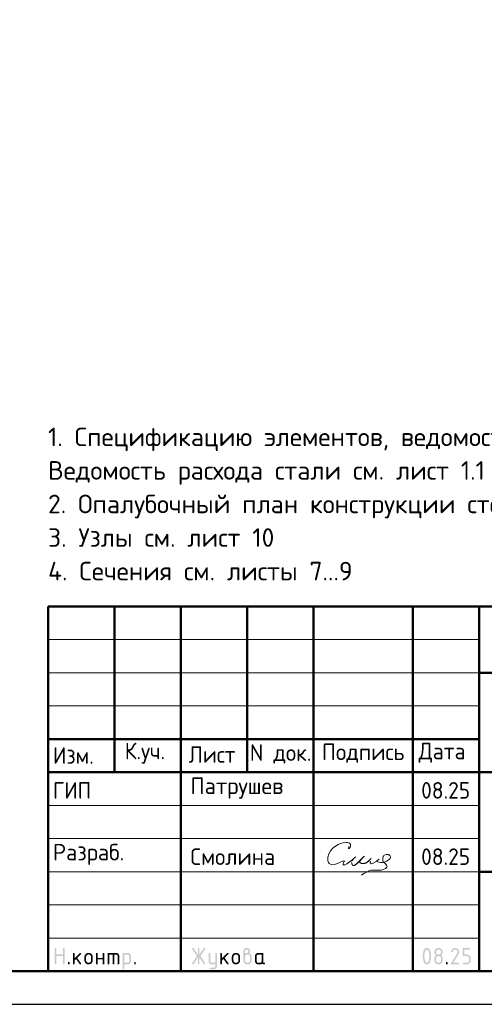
# Model space of a CAD drawing. Header units: millimetres. Extents: x 0 to 50400, y 0 to 35640.
# Tile 15 of 21: x 27087 to 35493, y 0 to 17820. Entities that reach past the tile are written whole.
import ezdxf

# ---------------------------------------------------------------- set-up
doc = ezdxf.new("R2010")
doc.units = ezdxf.units.MM
doc.layers.add('Standard', color=7, linetype='Continuous', lineweight=25)
doc.styles.add('ISOCPEUR', font='txt')

msp = doc.modelspace()

# ---------------------------------------------------------------- hatches: boundary and pattern name
at = {"layer": 'Standard', "linetype": 'Continuous', "lineweight": 25, "transparency": 33554687}
for points in [[(27719, 737), (27719, 1007), (27719, 1008), (27719, 1010), (27719, 1012), (27720, 1013), (27720, 1015), (27721, 1016), (27722, 1017), (27723, 1018), (27724, 1019), (27725, 1019), (27726, 1020), (27727, 1021), (27729, 1021), (27730, 1021), (27732, 1022), (27734, 1022), (27736, 1022), (27737, 1021), (27739, 1021), (27741, 1021), (27742, 1020), (27743, 1019), (27744, 1019), (27745, 1018), (27746, 1017), (27747, 1016), (27748, 1015), (27748, 1013), (27748, 1012), (27749, 1010), (27749, 1008), (27749, 1007), (27749, 902), (27869, 902), (27869, 1007), (27869, 1008), (27869, 1010), (27869, 1012), (27870, 1013), (27870, 1015), (27871, 1016), (27871, 1017), (27872, 1018), (27873, 1019), (27874, 1019), (27876, 1020), (27877, 1021), (27878, 1021), (27880, 1021), (27882, 1022), (27884, 1022), (27886, 1022), (27887, 1021), (27889, 1021), (27890, 1021), (27892, 1020), (27893, 1019), (27894, 1019), (27895, 1018), (27896, 1017), (27897, 1016), (27897, 1015), (27898, 1013), (27898, 1012), (27898, 1010), (27899, 1008), (27899, 1007), (27899, 737), (27899, 735), (27898, 733), (27898, 731), (27898, 730), (27897, 729), (27897, 727), (27896, 726), (27895, 725), (27894, 724), (27893, 724), (27892, 723), (27890, 722), (27889, 722), (27887, 722), (27886, 722), (27884, 722), (27882, 722), (27880, 722), (27878, 722), (27877, 722), (27876, 723), (27874, 724), (27873, 724), (27872, 725), (27871, 726), (27871, 727), (27870, 729), (27870, 730), (27869, 731), (27869, 733), (27869, 735), (27869, 737), (27869, 872), (27749, 872), (27749, 737), (27749, 735), (27749, 733), (27748, 731), (27748, 730), (27748, 729), (27747, 727), (27746, 726), (27745, 725), (27744, 724), (27743, 724), (27742, 723), (27741, 722), (27739, 722), (27737, 722), (27736, 722), (27734, 722), (27732, 722), (27730, 722), (27729, 722), (27727, 722), (27726, 723), (27725, 724), (27724, 724), (27723, 725), (27722, 726), (27721, 727), (27720, 729), (27720, 730), (27719, 731), (27719, 733), (27719, 735)], [(28079, 833), (28173, 927), (28174, 928), (28175, 929), (28177, 930), (28178, 930), (28179, 931), (28181, 931), (28182, 931), (28184, 931), (28186, 931), (28187, 931), (28189, 931), (28190, 930), (28192, 930), (28193, 929), (28194, 929), (28195, 928), (28196, 927), (28197, 926), (28197, 924), (28198, 923), (28198, 922), (28198, 920), (28199, 918), (28199, 916), (28199, 915), (28198, 914), (28198, 912), (28198, 911), (28197, 910), (28196, 908), (28195, 907), (28194, 906), (28128, 840), (28196, 745), (28197, 743), (28198, 741), (28199, 739), (28199, 736), (28199, 734), (28198, 733), (28198, 731), (28198, 730), (28197, 728), (28197, 727), (28196, 726), (28195, 725), (28194, 724), (28193, 724), (28192, 723), (28190, 722), (28189, 722), (28187, 722), (28186, 722), (28184, 722), (28182, 722), (28180, 722), (28178, 722), (28177, 723), (28175, 724), (28174, 725), (28172, 726), (28171, 728), (28107, 819), (28079, 791), (28079, 737), (28079, 735), (28078, 733), (28078, 731), (28078, 730), (28077, 729), (28077, 727), (28076, 726), (28075, 725), (28074, 724), (28073, 724), (28072, 723), (28070, 722), (28069, 722), (28067, 722), (28066, 722), (28064, 722), (28062, 722), (28060, 722), (28059, 722), (28057, 722), (28056, 723), (28055, 724), (28053, 724), (28052, 725), (28051, 726), (28051, 727), (28050, 729), (28050, 730), (28049, 731), (28049, 733), (28049, 735), (28049, 737), (28049, 916), (28049, 918), (28049, 920), (28049, 922), (28050, 923), (28050, 924), (28051, 926), (28051, 927), (28052, 928), (28053, 929), (28055, 929), (28056, 930), (28057, 930), (28059, 931), (28060, 931), (28062, 931), (28064, 931), (28066, 931), (28067, 931), (28069, 931), (28070, 930), (28072, 930), (28073, 929), (28074, 929), (28075, 928), (28076, 927), (28077, 926), (28077, 924), (28078, 923), (28078, 922), (28078, 920), (28079, 918), (28079, 916)], [(28498, 811), (28498, 737), (28498, 735), (28498, 733), (28498, 731), (28497, 730), (28497, 729), (28496, 727), (28496, 726), (28495, 725), (28494, 724), (28493, 724), (28491, 723), (28490, 722), (28489, 722), (28487, 722), (28485, 722), (28483, 722), (28481, 722), (28480, 722), (28478, 722), (28477, 722), (28475, 723), (28474, 724), (28473, 724), (28472, 725), (28471, 726), (28470, 727), (28470, 729), (28469, 730), (28469, 731), (28469, 733), (28468, 735), (28468, 737), (28468, 916), (28468, 918), (28469, 920), (28469, 922), (28469, 923), (28470, 924), (28470, 926), (28471, 927), (28472, 928), (28473, 929), (28474, 929), (28475, 930), (28477, 930), (28478, 931), (28480, 931), (28481, 931), (28483, 931), (28485, 931), (28487, 931), (28489, 931), (28490, 930), (28491, 930), (28493, 929), (28494, 929), (28495, 928), (28496, 927), (28496, 926), (28497, 924), (28497, 923), (28498, 922), (28498, 920), (28498, 918), (28498, 916), (28498, 841), (28588, 841), (28588, 916), (28588, 918), (28588, 920), (28588, 922), (28589, 923), (28589, 924), (28590, 926), (28591, 927), (28592, 928), (28593, 929), (28594, 929), (28595, 930), (28596, 930), (28598, 931), (28600, 931), (28601, 931), (28603, 931), (28605, 931), (28607, 931), (28608, 931), (28610, 930), (28611, 930), (28612, 929), (28613, 929), (28614, 928), (28615, 927), (28616, 926), (28617, 924), (28617, 923), (28618, 922), (28618, 920), (28618, 918), (28618, 916), (28618, 737), (28618, 735), (28618, 733), (28618, 731), (28617, 730), (28617, 729), (28616, 727), (28615, 726), (28614, 725), (28613, 724), (28612, 724), (28611, 723), (28610, 722), (28608, 722), (28607, 722), (28605, 722), (28603, 722), (28601, 722), (28600, 722), (28598, 722), (28596, 722), (28595, 723), (28594, 724), (28593, 724), (28592, 725), (28591, 726), (28590, 727), (28589, 729), (28589, 730), (28588, 731), (28588, 733), (28588, 735), (28588, 737), (28588, 811)], [(28693, 931), (28828, 931), (28831, 931), (28834, 931), (28837, 931), (28840, 930), (28843, 930), (28846, 929), (28849, 928), (28851, 927), (28854, 926), (28856, 925), (28859, 923), (28861, 922), (28864, 920), (28866, 918), (28868, 916), (28871, 914), (28873, 912), (28875, 909), (28877, 907), (28878, 905), (28880, 902), (28881, 900), (28883, 897), (28884, 895), (28885, 892), (28886, 889), (28886, 886), (28887, 883), (28887, 881), (28888, 878), (28888, 875), (28888, 871), (28888, 737), (28888, 735), (28888, 733), (28888, 731), (28887, 730), (28887, 729), (28886, 727), (28885, 726), (28884, 725), (28883, 724), (28882, 724), (28881, 723), (28880, 722), (28878, 722), (28877, 722), (28875, 722), (28873, 722), (28871, 722), (28869, 722), (28868, 722), (28866, 722), (28865, 723), (28864, 724), (28863, 724), (28862, 725), (28861, 726), (28860, 727), (28859, 729), (28859, 730), (28858, 731), (28858, 733), (28858, 735), (28858, 737), (28858, 871), (28858, 875), (28857, 877), (28857, 880), (28856, 883), (28855, 886), (28853, 888), (28851, 891), (28849, 893), (28847, 895), (28845, 896), (28842, 898), (28840, 899), (28837, 900), (28834, 901), (28831, 901), (28828, 901), (28798, 901), (28798, 737), (28798, 735), (28798, 733), (28798, 731), (28797, 730), (28797, 729), (28796, 727), (28795, 726), (28794, 725), (28793, 724), (28792, 724), (28791, 723), (28790, 722), (28788, 722), (28787, 722), (28785, 722), (28783, 722), (28781, 722), (28780, 722), (28778, 722), (28777, 722), (28775, 723), (28774, 724), (28773, 724), (28772, 725), (28771, 726), (28770, 727), (28769, 729), (28769, 730), (28769, 731), (28768, 733), (28768, 735), (28768, 737), (28768, 901), (28708, 901), (28708, 737), (28708, 735), (28708, 733), (28708, 731), (28707, 730), (28707, 729), (28706, 727), (28705, 726), (28704, 725), (28704, 724), (28702, 724), (28701, 723), (28700, 722), (28698, 722), (28697, 722), (28695, 722), (28693, 722), (28691, 722), (28690, 722), (28688, 722), (28687, 722), (28685, 723), (28684, 724), (28683, 724), (28682, 725), (28681, 726), (28680, 727), (28680, 729), (28679, 730), (28679, 731), (28678, 733), (28678, 735), (28678, 737), (28678, 916), (28678, 918), (28678, 920), (28679, 922), (28679, 923), (28680, 924), (28680, 926), (28681, 927), (28682, 928), (28683, 929), (28684, 929), (28685, 930), (28687, 930), (28688, 931), (28690, 931), (28691, 931)], [(30310, 844), (30233, 728), (30232, 726), (30230, 725), (30229, 724), (30227, 723), (30226, 722), (30224, 722), (30222, 722), (30220, 722), (30218, 722), (30217, 722), (30215, 722), (30214, 723), (30212, 723), (30211, 724), (30210, 724), (30209, 725), (30208, 726), (30207, 728), (30207, 729), (30206, 730), (30206, 732), (30206, 734), (30205, 735), (30205, 737), (30205, 739), (30206, 741), (30207, 743), (30208, 745), (30292, 871), (30208, 998), (30207, 1000), (30206, 1002), (30205, 1004), (30205, 1006), (30205, 1008), (30206, 1010), (30206, 1011), (30206, 1013), (30207, 1014), (30207, 1015), (30208, 1017), (30209, 1018), (30210, 1019), (30211, 1019), (30212, 1020), (30214, 1021), (30215, 1021), (30217, 1021), (30218, 1022), (30220, 1022), (30222, 1022), (30224, 1021), (30226, 1021), (30227, 1020), (30229, 1019), (30230, 1018), (30232, 1016), (30233, 1015), (30310, 899), (30310, 1007), (30310, 1008), (30310, 1010), (30311, 1012), (30311, 1013), (30312, 1015), (30312, 1016), (30313, 1017), (30314, 1018), (30315, 1019), (30316, 1019), (30317, 1020), (30319, 1021), (30320, 1021), (30322, 1021), (30323, 1022), (30325, 1022), (30327, 1022), (30329, 1021), (30330, 1021), (30332, 1021), (30333, 1020), (30334, 1019), (30336, 1019), (30337, 1018), (30337, 1017), (30338, 1016), (30339, 1015), (30339, 1013), (30340, 1012), (30340, 1010), (30340, 1008), (30340, 1007), (30340, 899), (30418, 1015), (30419, 1016), (30420, 1018), (30422, 1019), (30423, 1020), (30425, 1021), (30427, 1021), (30428, 1022), (30430, 1022), (30432, 1022), (30433, 1021), (30435, 1021), (30436, 1020), (30437, 1020), (30439, 1019), (30440, 1018), (30441, 1017), (30442, 1016), (30443, 1015), (30444, 1013), (30444, 1012), (30445, 1011), (30445, 1009), (30445, 1008), (30445, 1006), (30445, 1004), (30445, 1002), (30444, 1000), (30443, 998), (30358, 871), (30443, 745), (30444, 743), (30445, 741), (30445, 739), (30445, 737), (30445, 735), (30445, 734), (30445, 732), (30444, 731), (30444, 730), (30443, 728), (30442, 727), (30441, 726), (30440, 725), (30439, 724), (30438, 723), (30436, 723), (30435, 722), (30434, 722), (30432, 722), (30431, 722), (30429, 722), (30427, 722), (30425, 722), (30423, 723), (30422, 724), (30420, 725), (30419, 726), (30418, 728), (30340, 844), (30340, 737), (30340, 735), (30340, 733), (30340, 731), (30339, 730), (30339, 729), (30338, 727), (30337, 726), (30337, 725), (30336, 724), (30334, 724), (30333, 723), (30332, 722), (30330, 722), (30329, 722), (30327, 722), (30325, 722), (30323, 722), (30322, 722), (30320, 722), (30319, 722), (30317, 723), (30316, 724), (30315, 724), (30314, 725), (30313, 726), (30312, 727), (30312, 729), (30311, 730), (30311, 731), (30310, 733), (30310, 735), (30310, 737)], [(30625, 691), (30625, 722), (30565, 722), (30562, 722), (30559, 722), (30556, 722), (30553, 723), (30550, 723), (30547, 724), (30545, 725), (30542, 726), (30539, 727), (30537, 728), (30534, 730), (30532, 731), (30529, 733), (30527, 735), (30525, 737), (30523, 739), (30521, 741), (30519, 744), (30517, 746), (30515, 748), (30513, 751), (30512, 753), (30511, 756), (30510, 758), (30509, 761), (30508, 764), (30507, 767), (30506, 769), (30506, 772), (30506, 775), (30505, 778), (30505, 781), (30505, 916), (30505, 918), (30506, 920), (30506, 922), (30506, 923), (30507, 924), (30507, 926), (30508, 927), (30509, 928), (30510, 929), (30511, 929), (30512, 930), (30514, 930), (30515, 931), (30517, 931), (30518, 931), (30520, 931), (30522, 931), (30524, 931), (30526, 931), (30527, 930), (30528, 930), (30530, 929), (30531, 929), (30532, 928), (30533, 927), (30533, 926), (30534, 924), (30534, 923), (30535, 922), (30535, 920), (30535, 918), (30535, 916), (30535, 782), (30535, 779), (30536, 776), (30536, 773), (30538, 770), (30539, 768), (30540, 765), (30542, 763), (30544, 760), (30546, 758), (30549, 757), (30551, 755), (30554, 754), (30557, 753), (30559, 752), (30562, 752), (30565, 752), (30625, 752), (30625, 916), (30625, 918), (30625, 920), (30625, 922), (30626, 923), (30626, 924), (30627, 926), (30628, 927), (30629, 928), (30630, 929), (30631, 929), (30632, 930), (30633, 930), (30635, 931), (30636, 931), (30638, 931), (30640, 931), (30642, 931), (30644, 931), (30645, 931), (30647, 930), (30648, 930), (30649, 929), (30650, 929), (30651, 928), (30652, 927), (30653, 926), (30654, 924), (30654, 923), (30655, 922), (30655, 920), (30655, 918), (30655, 916), (30655, 692), (30655, 688), (30655, 685), (30655, 682), (30654, 680), (30653, 677), (30653, 674), (30652, 671), (30651, 669), (30650, 666), (30648, 663), (30647, 661), (30645, 658), (30644, 656), (30642, 654), (30640, 651), (30638, 649), (30636, 647), (30634, 645), (30631, 643), (30629, 641), (30627, 640), (30624, 638), (30621, 637), (30619, 636), (30616, 635), (30613, 634), (30611, 633), (30608, 633), (30605, 632), (30602, 632), (30599, 632), (30596, 632), (30535, 632), (30534, 632), (30532, 632), (30530, 632), (30529, 633), (30527, 633), (30526, 634), (30525, 634), (30524, 635), (30523, 636), (30522, 638), (30522, 639), (30521, 640), (30521, 642), (30521, 643), (30520, 645), (30520, 647), (30520, 648), (30521, 650), (30521, 651), (30522, 652), (30522, 654), (30523, 655), (30524, 656), (30525, 657), (30526, 658), (30527, 659), (30529, 660), (30530, 661), (30531, 661), (30533, 661), (30534, 662), (30535, 662), (30595, 662), (30598, 662), (30601, 662), (30604, 663), (30607, 664), (30609, 665), (30612, 666), (30614, 668), (30616, 670), (30619, 672), (30620, 675), (30622, 677), (30623, 680), (30624, 682), (30624, 685), (30625, 688)], [(30745, 833), (30840, 927), (30841, 928), (30842, 929), (30843, 930), (30844, 930), (30846, 931), (30847, 931), (30849, 931), (30850, 931), (30852, 931), (30854, 931), (30855, 931), (30857, 930), (30858, 930), (30859, 929), (30860, 929), (30861, 928), (30862, 927), (30863, 926), (30864, 924), (30864, 923), (30865, 922), (30865, 920), (30865, 918), (30865, 916), (30865, 915), (30865, 914), (30865, 912), (30864, 911), (30863, 910), (30863, 908), (30862, 907), (30861, 906), (30795, 840), (30862, 745), (30864, 743), (30864, 741), (30865, 739), (30865, 736), (30865, 734), (30865, 733), (30865, 731), (30864, 730), (30864, 728), (30863, 727), (30862, 726), (30861, 725), (30860, 724), (30859, 724), (30858, 723), (30857, 722), (30855, 722), (30854, 722), (30852, 722), (30850, 722), (30848, 722), (30846, 722), (30845, 722), (30843, 723), (30842, 724), (30840, 725), (30839, 726), (30838, 728), (30773, 819), (30745, 791), (30745, 737), (30745, 735), (30745, 733), (30745, 731), (30744, 730), (30744, 729), (30743, 727), (30742, 726), (30741, 725), (30741, 724), (30739, 724), (30738, 723), (30737, 722), (30735, 722), (30734, 722), (30732, 722), (30730, 722), (30728, 722), (30727, 722), (30725, 722), (30724, 722), (30722, 723), (30721, 724), (30720, 724), (30719, 725), (30718, 726), (30717, 727), (30717, 729), (30716, 730), (30716, 731), (30715, 733), (30715, 735), (30715, 737), (30715, 916), (30715, 918), (30715, 920), (30716, 922), (30716, 923), (30717, 924), (30717, 926), (30718, 927), (30719, 928), (30720, 929), (30721, 929), (30722, 930), (30724, 930), (30725, 931), (30727, 931), (30728, 931), (30730, 931), (30732, 931), (30734, 931), (30735, 931), (30737, 930), (30738, 930), (30739, 929), (30741, 929), (30741, 928), (30742, 927), (30743, 926), (30744, 924), (30744, 923), (30745, 922), (30745, 920), (30745, 918), (30745, 916)], [(34965, 1022), (34968, 1022), (34972, 1021), (34976, 1021), (34980, 1020), (34983, 1019), (34987, 1018), (34990, 1017), (34993, 1016), (34997, 1015), (35000, 1013), (35003, 1011), (35006, 1009), (35009, 1007), (35012, 1005), (35015, 1002), (35018, 1000), (35020, 997), (35023, 994), (35025, 991), (35027, 988), (35029, 985), (35031, 982), (35033, 979), (35034, 975), (35035, 972), (35036, 969), (35038, 965), (35038, 962), (35039, 958), (35039, 954), (35040, 950), (35040, 947), (35040, 941), (35039, 936), (35038, 930), (35036, 925), (35034, 920), (35032, 914), (35029, 909), (35026, 903), (34931, 752), (35025, 752), (35026, 752), (35028, 751), (35030, 751), (35031, 751), (35033, 750), (35034, 749), (35035, 749), (35036, 748), (35037, 747), (35037, 746), (35038, 745), (35039, 743), (35039, 742), (35039, 740), (35040, 738), (35040, 737), (35040, 735), (35039, 733), (35039, 731), (35039, 730), (35038, 729), (35037, 727), (35037, 726), (35036, 725), (35035, 724), (35034, 724), (35033, 723), (35031, 722), (35030, 722), (35028, 722), (35026, 722), (35025, 722), (34905, 722), (34903, 722), (34901, 722), (34899, 722), (34898, 722), (34897, 723), (34895, 724), (34894, 724), (34893, 725), (34892, 726), (34892, 727), (34891, 729), (34891, 730), (34890, 731), (34890, 733), (34890, 735), (34890, 737), (34890, 739), (34890, 741), (34891, 743), (34892, 745), (35002, 922), (35004, 925), (35005, 928), (35007, 931), (35008, 934), (35009, 937), (35009, 940), (35010, 943), (35010, 946), (35010, 951), (35009, 955), (35008, 960), (35006, 964), (35005, 968), (35002, 971), (35000, 975), (34996, 978), (34993, 982), (34989, 984), (34986, 987), (34982, 988), (34978, 990), (34974, 991), (34969, 991), (34965, 991), (34961, 991), (34958, 991), (34955, 990), (34952, 989), (34949, 988), (34946, 986), (34943, 984), (34940, 982), (34937, 980), (34934, 977), (34931, 974), (34929, 970), (34926, 967), (34923, 963), (34920, 958), (34918, 954), (34917, 952), (34915, 951), (34914, 949), (34912, 948), (34911, 947), (34909, 947), (34907, 947), (34905, 947), (34903, 947), (34901, 947), (34899, 947), (34898, 947), (34897, 948), (34895, 949), (34894, 949), (34893, 950), (34892, 951), (34892, 952), (34891, 954), (34891, 955), (34890, 956), (34890, 958), (34890, 960), (34890, 961), (34890, 963), (34890, 965), (34890, 966), (34891, 968), (34894, 974), (34898, 980), (34902, 986), (34906, 991), (34910, 996), (34914, 1000), (34919, 1005), (34923, 1008), (34928, 1011), (34933, 1014), (34938, 1016), (34943, 1018), (34948, 1020), (34953, 1021), (34959, 1022)], [(35100, 887), (35100, 1007), (35100, 1008), (35100, 1010), (35100, 1012), (35100, 1013), (35101, 1015), (35102, 1016), (35102, 1017), (35103, 1018), (35104, 1019), (35105, 1019), (35107, 1020), (35108, 1021), (35109, 1021), (35111, 1021), (35113, 1022), (35114, 1022), (35219, 1022), (35221, 1022), (35223, 1021), (35224, 1021), (35226, 1021), (35227, 1020), (35228, 1019), (35229, 1019), (35230, 1018), (35231, 1017), (35232, 1016), (35233, 1014), (35233, 1013), (35234, 1012), (35234, 1010), (35234, 1008), (35234, 1007), (35234, 1005), (35234, 1003), (35234, 1001), (35233, 1000), (35233, 999), (35232, 997), (35231, 996), (35230, 995), (35229, 994), (35228, 994), (35227, 993), (35226, 992), (35224, 992), (35223, 992), (35221, 991), (35219, 991), (35130, 991), (35130, 902), (35174, 902), (35178, 902), (35182, 901), (35186, 901), (35189, 900), (35193, 900), (35196, 899), (35200, 897), (35203, 896), (35207, 895), (35210, 893), (35213, 891), (35216, 889), (35219, 887), (35222, 885), (35225, 882), (35227, 880), (35230, 877), (35232, 874), (35235, 871), (35237, 868), (35239, 865), (35241, 862), (35242, 859), (35244, 855), (35245, 852), (35246, 849), (35247, 845), (35248, 841), (35249, 838), (35249, 834), (35249, 830), (35249, 827), (35249, 797), (35249, 793), (35249, 789), (35249, 785), (35248, 782), (35247, 778), (35246, 775), (35245, 771), (35244, 768), (35242, 764), (35241, 761), (35239, 758), (35237, 755), (35235, 752), (35232, 749), (35230, 746), (35227, 743), (35224, 741), (35222, 738), (35219, 736), (35216, 734), (35213, 732), (35209, 730), (35206, 728), (35203, 727), (35200, 726), (35196, 725), (35193, 724), (35189, 723), (35186, 722), (35182, 722), (35178, 722), (35174, 722), (35114, 722), (35113, 722), (35111, 722), (35109, 722), (35108, 722), (35107, 723), (35105, 724), (35104, 724), (35103, 725), (35102, 726), (35102, 727), (35101, 729), (35100, 730), (35100, 731), (35100, 733), (35100, 735), (35100, 737), (35100, 738), (35100, 740), (35100, 742), (35100, 743), (35101, 745), (35102, 746), (35102, 747), (35103, 748), (35104, 749), (35105, 749), (35107, 750), (35108, 751), (35109, 751), (35111, 751), (35113, 752), (35114, 752), (35174, 752), (35179, 752), (35183, 752), (35188, 753), (35192, 755), (35196, 756), (35199, 759), (35203, 761), (35206, 765), (35209, 768), (35212, 772), (35214, 775), (35216, 779), (35218, 783), (35218, 788), (35219, 792), (35219, 797), (35219, 827), (35219, 831), (35218, 836), (35218, 840), (35216, 844), (35214, 848), (35212, 851), (35209, 855), (35206, 858), (35203, 862), (35199, 864), (35195, 867), (35192, 868), (35188, 870), (35183, 871), (35179, 872), (35174, 872), (35114, 872), (35113, 872), (35111, 872), (35109, 872), (35108, 872), (35107, 873), (35105, 874), (35104, 874), (35103, 875), (35102, 876), (35102, 877), (35101, 879), (35100, 880), (35100, 881), (35100, 883), (35100, 885)], [(27959, 752), (27959, 753), (27959, 755), (27959, 757), (27960, 758), (27960, 760), (27961, 761), (27962, 762), (27963, 763), (27963, 764), (27965, 765), (27966, 765), (27967, 766), (27969, 766), (27970, 766), (27972, 767), (27974, 767), (27976, 767), (27977, 766), (27979, 766), (27980, 766), (27982, 765), (27983, 765), (27984, 764), (27985, 763), (27986, 762), (27987, 761), (27987, 760), (27988, 758), (27988, 757), (27989, 755), (27989, 753), (27989, 752), (27989, 737), (27989, 735), (27989, 733), (27988, 731), (27988, 730), (27987, 729), (27987, 727), (27986, 726), (27985, 725), (27984, 724), (27983, 724), (27982, 723), (27980, 722), (27979, 722), (27977, 722), (27976, 722), (27974, 722), (27972, 722), (27970, 722), (27969, 722), (27967, 722), (27966, 723), (27965, 724), (27963, 724), (27963, 725), (27962, 726), (27961, 727), (27960, 729), (27960, 730), (27959, 731), (27959, 733), (27959, 735), (27959, 737)], [(29158, 752), (29158, 753), (29158, 755), (29158, 757), (29159, 758), (29159, 760), (29160, 761), (29161, 762), (29162, 763), (29163, 764), (29164, 765), (29165, 765), (29166, 766), (29168, 766), (29169, 766), (29171, 767), (29173, 767), (29175, 767), (29177, 766), (29178, 766), (29180, 766), (29181, 765), (29182, 765), (29183, 764), (29184, 763), (29185, 762), (29186, 761), (29187, 760), (29187, 758), (29188, 757), (29188, 755), (29188, 753), (29188, 752), (29188, 737), (29188, 735), (29188, 733), (29188, 731), (29187, 730), (29187, 729), (29186, 727), (29185, 726), (29184, 725), (29183, 724), (29182, 724), (29181, 723), (29180, 722), (29178, 722), (29177, 722), (29175, 722), (29173, 722), (29171, 722), (29169, 722), (29168, 722), (29166, 722), (29165, 723), (29164, 724), (29163, 724), (29162, 725), (29161, 726), (29160, 727), (29159, 729), (29159, 730), (29158, 731), (29158, 733), (29158, 735), (29158, 737)], [(34800, 752), (34800, 753), (34800, 755), (34800, 757), (34801, 758), (34801, 760), (34802, 761), (34803, 762), (34804, 763), (34804, 764), (34806, 765), (34807, 765), (34808, 766), (34810, 766), (34811, 766), (34813, 767), (34815, 767), (34817, 767), (34818, 766), (34820, 766), (34821, 766), (34823, 765), (34824, 765), (34825, 764), (34826, 763), (34827, 762), (34828, 761), (34828, 760), (34829, 758), (34829, 757), (34830, 755), (34830, 753), (34830, 752), (34830, 737), (34830, 735), (34830, 733), (34829, 731), (34829, 730), (34828, 729), (34828, 727), (34827, 726), (34826, 725), (34825, 724), (34824, 724), (34823, 723), (34821, 722), (34820, 722), (34818, 722), (34817, 722), (34815, 722), (34813, 722), (34811, 722), (34810, 722), (34808, 722), (34807, 723), (34806, 724), (34804, 724), (34804, 725), (34803, 726), (34802, 727), (34801, 729), (34801, 730), (34800, 731), (34800, 733), (34800, 735), (34800, 737)]]:
    msp.add_hatch(color=7, dxfattribs=at).paths.add_polyline_path(points, flags=16)
h = msp.add_hatch(color=7, dxfattribs=at)
h.paths.add_polyline_path([(28259, 796), (28259, 856), (28259, 860), (28259, 864), (28259, 868), (28260, 871), (28261, 875), (28262, 878), (28263, 882), (28264, 885), (28265, 889), (28267, 892), (28269, 895), (28271, 898), (28273, 901), (28275, 904), (28278, 907), (28280, 909), (28283, 912), (28286, 915), (28289, 917), (28292, 919), (28295, 921), (28298, 923), (28301, 925), (28305, 926), (28308, 927), (28311, 928), (28315, 929), (28318, 930), (28322, 931), (28326, 931), (28329, 931), (28333, 931), (28337, 931), (28341, 931), (28345, 931), (28349, 930), (28352, 929), (28356, 928), (28359, 927), (28362, 926), (28366, 925), (28369, 923), (28372, 921), (28375, 919), (28378, 917), (28381, 915), (28384, 912), (28387, 910), (28389, 907), (28392, 904), (28394, 901), (28396, 898), (28398, 895), (28400, 892), (28401, 889), (28403, 886), (28404, 882), (28405, 879), (28406, 875), (28407, 872), (28408, 868), (28408, 864), (28408, 860), (28408, 856), (28408, 796), (28408, 793), (28408, 789), (28408, 785), (28407, 781), (28406, 778), (28405, 774), (28404, 771), (28403, 768), (28401, 764), (28400, 761), (28398, 758), (28396, 755), (28394, 752), (28391, 749), (28389, 746), (28386, 743), (28384, 741), (28381, 738), (28378, 736), (28375, 734), (28372, 732), (28369, 730), (28365, 728), (28362, 727), (28359, 726), (28355, 725), (28352, 724), (28348, 723), (28345, 722), (28341, 722), (28337, 722), (28333, 722), (28329, 722), (28326, 722), (28322, 722), (28318, 723), (28315, 724), (28311, 725), (28308, 726), (28305, 727), (28301, 728), (28298, 730), (28295, 732), (28292, 734), (28289, 736), (28286, 738), (28283, 741), (28280, 743), (28278, 746), (28275, 749), (28273, 752), (28271, 755), (28269, 758), (28267, 761), (28265, 764), (28264, 768), (28263, 771), (28262, 774), (28261, 778), (28260, 781), (28259, 785), (28259, 789), (28259, 793)], flags=16)
h.paths.add_polyline_path([(28378, 797), (28378, 857), (28378, 861), (28377, 866), (28377, 870), (28375, 874), (28373, 878), (28371, 881), (28368, 885), (28365, 888), (28362, 892), (28358, 894), (28355, 897), (28351, 898), (28347, 900), (28342, 901), (28338, 902), (28333, 902), (28329, 902), (28324, 901), (28320, 900), (28316, 898), (28312, 897), (28309, 894), (28305, 892), (28302, 888), (28298, 885), (28296, 881), (28293, 878), (28292, 874), (28290, 870), (28289, 866), (28289, 861), (28289, 857), (28289, 797), (28289, 792), (28289, 788), (28290, 783), (28292, 779), (28293, 775), (28296, 772), (28298, 768), (28302, 765), (28305, 761), (28308, 759), (28312, 756), (28316, 755), (28320, 753), (28324, 752), (28329, 752), (28333, 752), (28338, 752), (28342, 752), (28347, 753), (28351, 755), (28355, 757), (28358, 759), (28362, 761), (28365, 765), (28368, 768), (28371, 772), (28373, 775), (28375, 779), (28377, 783), (28377, 788), (28378, 792)])
h = msp.add_hatch(color=7, dxfattribs=at)
h.paths.add_polyline_path([(28948, 916), (28948, 918), (28948, 920), (28949, 922), (28949, 923), (28950, 924), (28950, 926), (28951, 927), (28952, 928), (28953, 929), (28954, 929), (28955, 930), (28957, 930), (28958, 931), (28960, 931), (28961, 931), (28963, 931), (29038, 931), (29041, 931), (29044, 931), (29047, 931), (29050, 930), (29053, 930), (29056, 929), (29059, 928), (29061, 927), (29064, 926), (29066, 925), (29069, 923), (29071, 922), (29074, 920), (29076, 918), (29078, 916), (29080, 914), (29083, 912), (29085, 910), (29086, 907), (29088, 905), (29090, 902), (29091, 900), (29092, 897), (29094, 895), (29095, 892), (29095, 889), (29096, 886), (29097, 884), (29097, 881), (29098, 878), (29098, 875), (29098, 871), (29098, 781), (29098, 778), (29098, 775), (29097, 772), (29097, 769), (29096, 767), (29095, 764), (29095, 761), (29094, 758), (29092, 756), (29091, 753), (29090, 751), (29088, 748), (29086, 746), (29085, 744), (29083, 741), (29081, 739), (29078, 737), (29076, 735), (29074, 733), (29071, 731), (29069, 730), (29066, 728), (29064, 727), (29061, 726), (29059, 725), (29056, 724), (29053, 723), (29050, 723), (29047, 722), (29044, 722), (29041, 722), (29038, 722), (28978, 722), (28978, 647), (28978, 645), (28978, 643), (28978, 641), (28977, 640), (28977, 639), (28976, 638), (28975, 636), (28974, 635), (28973, 634), (28972, 634), (28971, 633), (28970, 633), (28968, 632), (28967, 632), (28965, 632), (28963, 632), (28961, 632), (28960, 632), (28958, 632), (28957, 633), (28955, 633), (28954, 634), (28953, 634), (28952, 635), (28951, 636), (28950, 638), (28950, 639), (28949, 640), (28949, 641), (28948, 643), (28948, 645), (28948, 647)], flags=16)
h.paths.add_polyline_path([(28978, 901), (28978, 752), (29038, 752), (29041, 752), (29044, 752), (29047, 753), (29049, 754), (29052, 755), (29054, 757), (29057, 758), (29059, 760), (29061, 763), (29063, 765), (29065, 767), (29066, 770), (29067, 773), (29067, 776), (29068, 778), (29068, 782), (29068, 871), (29068, 875), (29067, 877), (29067, 880), (29066, 883), (29065, 886), (29063, 888), (29061, 891), (29059, 893), (29057, 895), (29055, 896), (29052, 898), (29050, 899), (29047, 900), (29044, 901), (29041, 901), (29038, 901)])
h = msp.add_hatch(color=7, dxfattribs=at)
h.paths.add_polyline_path([(30925, 796), (30925, 856), (30925, 860), (30925, 864), (30926, 868), (30926, 871), (30927, 875), (30928, 878), (30929, 882), (30930, 885), (30932, 889), (30934, 892), (30935, 895), (30937, 898), (30939, 901), (30942, 904), (30944, 907), (30947, 909), (30950, 912), (30952, 915), (30955, 917), (30958, 919), (30961, 921), (30965, 923), (30968, 925), (30971, 926), (30974, 927), (30978, 928), (30981, 929), (30985, 930), (30988, 931), (30992, 931), (30996, 931), (31000, 931), (31004, 931), (31008, 931), (31011, 931), (31015, 930), (31019, 929), (31022, 928), (31026, 927), (31029, 926), (31032, 925), (31035, 923), (31039, 921), (31042, 919), (31045, 917), (31047, 915), (31050, 912), (31053, 910), (31056, 907), (31058, 904), (31060, 901), (31063, 898), (31065, 895), (31066, 892), (31068, 889), (31069, 886), (31071, 882), (31072, 879), (31073, 875), (31073, 872), (31074, 868), (31074, 864), (31075, 860), (31075, 856), (31075, 796), (31075, 793), (31074, 789), (31074, 785), (31073, 781), (31073, 778), (31072, 774), (31071, 771), (31069, 768), (31068, 764), (31066, 761), (31064, 758), (31062, 755), (31060, 752), (31058, 749), (31056, 746), (31053, 743), (31050, 741), (31047, 738), (31044, 736), (31041, 734), (31038, 732), (31035, 730), (31032, 728), (31029, 727), (31025, 726), (31022, 725), (31018, 724), (31015, 723), (31011, 722), (31007, 722), (31004, 722), (31000, 722), (30996, 722), (30992, 722), (30988, 722), (30985, 723), (30981, 724), (30978, 725), (30974, 726), (30971, 727), (30968, 728), (30965, 730), (30961, 732), (30958, 734), (30955, 736), (30952, 738), (30950, 741), (30947, 743), (30944, 746), (30942, 749), (30939, 752), (30937, 755), (30935, 758), (30934, 761), (30932, 764), (30930, 768), (30929, 771), (30928, 774), (30927, 778), (30926, 781), (30926, 785), (30925, 789), (30925, 793)], flags=16)
h.paths.add_polyline_path([(31045, 797), (31045, 857), (31045, 861), (31044, 866), (31043, 870), (31041, 874), (31040, 878), (31037, 881), (31035, 885), (31032, 888), (31028, 892), (31025, 894), (31021, 897), (31017, 898), (31013, 900), (31009, 901), (31004, 902), (31000, 902), (30995, 902), (30991, 901), (30987, 900), (30983, 898), (30979, 897), (30975, 894), (30971, 892), (30968, 888), (30965, 885), (30962, 881), (30960, 878), (30958, 874), (30957, 870), (30956, 866), (30955, 861), (30955, 857), (30955, 797), (30955, 792), (30956, 788), (30957, 783), (30958, 779), (30960, 775), (30962, 772), (30965, 768), (30968, 765), (30971, 761), (30975, 759), (30979, 756), (30983, 755), (30986, 753), (30991, 752), (30995, 752), (31000, 752), (31004, 752), (31009, 752), (31013, 753), (31017, 755), (31021, 757), (31025, 759), (31028, 761), (31032, 765), (31035, 768), (31037, 772), (31040, 775), (31041, 779), (31043, 783), (31044, 788), (31045, 792)])
h = msp.add_hatch(color=7, dxfattribs=at)
h.paths.add_polyline_path([(31165, 916), (31170, 920), (31174, 923), (31179, 926), (31183, 928), (31188, 930), (31192, 931), (31196, 931), (31200, 931), (31202, 931), (31204, 932), (31207, 933), (31209, 934), (31211, 935), (31213, 937), (31215, 939), (31217, 942), (31219, 944), (31221, 947), (31222, 949), (31223, 952), (31224, 954), (31224, 957), (31225, 959), (31225, 961), (31225, 965), (31224, 968), (31224, 970), (31223, 973), (31222, 976), (31220, 978), (31218, 981), (31216, 983), (31214, 985), (31212, 987), (31209, 988), (31207, 989), (31204, 990), (31201, 991), (31198, 991), (31195, 991), (31192, 991), (31189, 991), (31186, 990), (31183, 989), (31181, 988), (31178, 987), (31176, 985), (31174, 983), (31171, 981), (31170, 978), (31168, 976), (31167, 973), (31166, 970), (31165, 967), (31165, 965), (31165, 961)])
h.paths.add_polyline_path([(31240, 925), (31245, 923), (31249, 920), (31254, 918), (31258, 914), (31262, 911), (31266, 907), (31269, 903), (31272, 898), (31275, 893), (31278, 888), (31280, 883), (31282, 878), (31283, 873), (31284, 868), (31285, 862), (31285, 857), (31285, 797), (31285, 793), (31284, 789), (31284, 785), (31283, 781), (31282, 778), (31281, 774), (31280, 771), (31279, 768), (31278, 764), (31276, 761), (31274, 758), (31272, 755), (31270, 752), (31268, 749), (31265, 746), (31263, 743), (31260, 741), (31257, 738), (31254, 736), (31251, 734), (31248, 732), (31245, 730), (31242, 728), (31238, 727), (31235, 726), (31232, 725), (31228, 724), (31225, 723), (31221, 722), (31217, 722), (31214, 722), (31210, 722), (31206, 722), (31202, 722), (31198, 722), (31195, 723), (31191, 724), (31188, 725), (31184, 726), (31181, 727), (31177, 728), (31174, 730), (31171, 732), (31168, 734), (31165, 736), (31162, 738), (31159, 741), (31157, 743), (31154, 746), (31151, 749), (31149, 752), (31147, 755), (31145, 758), (31143, 761), (31142, 764), (31140, 768), (31139, 771), (31138, 774), (31137, 778), (31136, 782), (31136, 785), (31135, 789), (31135, 793), (31135, 797), (31135, 962), (31135, 965), (31135, 968), (31135, 971), (31136, 974), (31136, 977), (31137, 979), (31138, 982), (31139, 985), (31140, 987), (31142, 990), (31143, 993), (31145, 995), (31146, 997), (31148, 1000), (31150, 1002), (31152, 1004), (31154, 1006), (31157, 1008), (31159, 1010), (31161, 1012), (31164, 1013), (31166, 1015), (31169, 1016), (31172, 1017), (31174, 1018), (31177, 1019), (31180, 1020), (31183, 1020), (31186, 1021), (31189, 1021), (31192, 1022), (31195, 1022), (31198, 1022), (31201, 1021), (31204, 1021), (31207, 1020), (31210, 1020), (31212, 1019), (31215, 1018), (31218, 1017), (31221, 1016), (31223, 1015), (31226, 1013), (31228, 1012), (31230, 1010), (31233, 1008), (31235, 1006), (31237, 1004), (31239, 1002), (31241, 1000), (31243, 997), (31245, 995), (31246, 992), (31248, 990), (31249, 987), (31250, 985), (31251, 982), (31252, 979), (31253, 976), (31253, 974), (31254, 971), (31254, 968), (31254, 965), (31254, 962), (31254, 956), (31254, 951), (31253, 946), (31251, 941), (31249, 937), (31246, 933), (31243, 929)], flags=16)
h.paths.add_polyline_path([(31254, 797), (31254, 857), (31254, 861), (31254, 866), (31253, 870), (31251, 874), (31250, 878), (31247, 881), (31245, 885), (31241, 888), (31238, 892), (31235, 894), (31231, 897), (31227, 898), (31223, 900), (31219, 901), (31214, 902), (31210, 902), (31205, 902), (31201, 901), (31196, 900), (31192, 898), (31188, 897), (31185, 894), (31181, 892), (31178, 888), (31175, 885), (31172, 881), (31170, 878), (31168, 874), (31167, 870), (31166, 866), (31165, 861), (31165, 857), (31165, 797), (31165, 792), (31166, 788), (31167, 783), (31168, 779), (31170, 775), (31172, 772), (31175, 768), (31178, 765), (31181, 761), (31185, 759), (31188, 756), (31192, 755), (31196, 753), (31201, 752), (31205, 752), (31210, 752), (31214, 752), (31219, 752), (31223, 753), (31227, 755), (31231, 757), (31235, 759), (31238, 761), (31241, 765), (31245, 768), (31247, 772), (31250, 775), (31251, 779), (31253, 783), (31254, 788), (31254, 792)])
h = msp.add_hatch(color=7, dxfattribs=at)
h.paths.add_polyline_path([(31464, 901), (31405, 901), (31401, 901), (31399, 901), (31396, 900), (31393, 899), (31390, 898), (31388, 896), (31386, 895), (31383, 893), (31381, 890), (31380, 888), (31378, 886), (31377, 883), (31376, 880), (31375, 877), (31375, 874), (31375, 871), (31375, 782), (31375, 778), (31375, 776), (31376, 773), (31377, 770), (31378, 768), (31380, 765), (31381, 763), (31384, 760), (31386, 758), (31388, 757), (31391, 755), (31393, 754), (31396, 753), (31399, 752), (31402, 752), (31405, 752), (31434, 752), (31438, 752), (31440, 752), (31443, 753), (31446, 754), (31449, 755), (31451, 757), (31453, 758), (31456, 760), (31458, 763), (31459, 765), (31461, 767), (31462, 770), (31463, 773), (31464, 776), (31464, 778), (31464, 782)])
h.paths.add_polyline_path([(31524, 737), (31524, 735), (31524, 733), (31524, 731), (31523, 730), (31523, 729), (31522, 727), (31522, 726), (31521, 725), (31520, 724), (31519, 724), (31517, 723), (31516, 722), (31515, 722), (31513, 722), (31511, 722), (31509, 722), (31504, 722), (31499, 723), (31495, 724), (31490, 726), (31486, 728), (31482, 730), (31478, 733), (31475, 737), (31471, 733), (31466, 730), (31462, 728), (31457, 726), (31452, 724), (31446, 723), (31441, 722), (31434, 722), (31405, 722), (31401, 722), (31398, 722), (31395, 722), (31392, 723), (31390, 723), (31387, 724), (31384, 725), (31381, 726), (31379, 727), (31376, 728), (31374, 730), (31371, 731), (31369, 733), (31366, 735), (31364, 737), (31362, 739), (31360, 741), (31358, 743), (31356, 746), (31354, 748), (31353, 751), (31351, 753), (31350, 756), (31349, 758), (31348, 761), (31347, 764), (31346, 766), (31346, 769), (31345, 772), (31345, 775), (31345, 778), (31345, 781), (31345, 871), (31345, 875), (31345, 878), (31345, 881), (31346, 884), (31346, 886), (31347, 889), (31348, 892), (31349, 895), (31350, 897), (31351, 900), (31353, 902), (31354, 905), (31356, 907), (31358, 910), (31360, 912), (31362, 914), (31364, 916), (31366, 918), (31369, 920), (31371, 922), (31374, 923), (31376, 925), (31379, 926), (31381, 927), (31384, 928), (31387, 929), (31390, 930), (31392, 930), (31395, 931), (31398, 931), (31401, 931), (31405, 931), (31479, 931), (31481, 931), (31483, 931), (31485, 931), (31486, 930), (31487, 930), (31489, 929), (31490, 929), (31491, 928), (31492, 927), (31492, 926), (31493, 924), (31493, 923), (31494, 922), (31494, 920), (31494, 918), (31494, 916), (31494, 767), (31494, 765), (31495, 763), (31495, 761), (31495, 760), (31496, 759), (31496, 757), (31497, 756), (31498, 755), (31499, 754), (31500, 754), (31501, 753), (31503, 752), (31504, 752), (31506, 752), (31508, 752), (31509, 752), (31511, 752), (31513, 751), (31515, 751), (31516, 751), (31517, 750), (31519, 749), (31520, 749), (31521, 748), (31522, 747), (31522, 746), (31523, 744), (31523, 743), (31524, 742), (31524, 740), (31524, 738)], flags=16)
h = msp.add_hatch(color=7, dxfattribs=at)
h.paths.add_polyline_path([(34500, 872), (34500, 881), (34499, 890), (34499, 899), (34498, 908), (34497, 916), (34495, 925), (34494, 934), (34492, 942), (34490, 948), (34489, 953), (34487, 959), (34485, 964), (34483, 968), (34481, 972), (34479, 976), (34477, 979), (34474, 982), (34472, 984), (34469, 987), (34467, 988), (34464, 990), (34461, 991), (34458, 991), (34455, 991), (34452, 991), (34449, 991), (34446, 990), (34443, 988), (34441, 987), (34438, 984), (34436, 982), (34433, 979), (34431, 976), (34429, 972), (34427, 968), (34425, 963), (34423, 959), (34422, 953), (34420, 948), (34418, 942), (34416, 933), (34415, 925), (34413, 916), (34412, 907), (34411, 898), (34411, 890), (34410, 881), (34410, 872), (34410, 862), (34411, 853), (34411, 844), (34412, 835), (34413, 827), (34415, 818), (34416, 810), (34418, 801), (34420, 795), (34421, 790), (34423, 784), (34425, 780), (34427, 775), (34429, 771), (34431, 767), (34433, 764), (34436, 761), (34438, 759), (34441, 756), (34443, 755), (34446, 753), (34449, 752), (34452, 752), (34455, 752), (34458, 752), (34461, 752), (34464, 753), (34467, 755), (34469, 756), (34472, 759), (34474, 761), (34477, 764), (34479, 767), (34481, 771), (34483, 775), (34485, 780), (34487, 784), (34489, 790), (34490, 795), (34492, 801), (34494, 810), (34495, 818), (34497, 827), (34498, 835), (34499, 844), (34499, 853), (34500, 862)])
h.paths.add_polyline_path([(34530, 872), (34530, 865), (34530, 858), (34529, 852), (34529, 846), (34529, 839), (34528, 833), (34527, 827), (34527, 822), (34526, 816), (34525, 810), (34524, 805), (34522, 799), (34521, 794), (34520, 789), (34518, 784), (34517, 779), (34514, 772), (34512, 765), (34509, 759), (34506, 754), (34502, 748), (34499, 744), (34495, 739), (34492, 736), (34488, 732), (34484, 730), (34479, 727), (34475, 725), (34470, 723), (34465, 722), (34460, 722), (34455, 722), (34450, 722), (34445, 722), (34440, 723), (34435, 725), (34431, 727), (34426, 730), (34422, 732), (34418, 736), (34414, 739), (34411, 744), (34408, 748), (34404, 754), (34401, 759), (34398, 765), (34396, 771), (34393, 779), (34392, 783), (34390, 789), (34389, 794), (34388, 799), (34386, 804), (34385, 810), (34384, 816), (34383, 821), (34383, 827), (34382, 833), (34381, 839), (34381, 846), (34381, 852), (34380, 858), (34380, 865), (34380, 872), (34380, 878), (34380, 885), (34381, 891), (34381, 898), (34381, 904), (34382, 910), (34383, 916), (34383, 922), (34384, 928), (34385, 933), (34386, 939), (34388, 944), (34389, 949), (34390, 954), (34392, 960), (34393, 964), (34396, 972), (34398, 978), (34401, 984), (34404, 989), (34408, 995), (34411, 999), (34414, 1004), (34418, 1007), (34422, 1011), (34426, 1014), (34431, 1016), (34435, 1018), (34440, 1020), (34445, 1021), (34450, 1022), (34455, 1022), (34460, 1022), (34465, 1021), (34470, 1020), (34475, 1018), (34479, 1016), (34484, 1013), (34488, 1011), (34492, 1007), (34495, 1004), (34499, 999), (34502, 995), (34506, 989), (34509, 984), (34512, 978), (34514, 971), (34517, 964), (34518, 959), (34520, 954), (34521, 949), (34522, 944), (34524, 938), (34525, 933), (34526, 927), (34527, 922), (34527, 916), (34528, 910), (34529, 904), (34529, 897), (34529, 891), (34530, 885), (34530, 878)], flags=16)
h = msp.add_hatch(color=7, dxfattribs=at)
h.paths.add_polyline_path([(34665, 752), (34670, 752), (34674, 752), (34678, 753), (34682, 755), (34686, 756), (34690, 759), (34693, 761), (34697, 765), (34700, 768), (34702, 772), (34705, 775), (34706, 779), (34708, 783), (34709, 788), (34710, 792), (34710, 797), (34710, 827), (34710, 831), (34709, 836), (34708, 840), (34706, 844), (34705, 848), (34702, 851), (34700, 855), (34697, 858), (34693, 862), (34690, 864), (34686, 867), (34682, 868), (34678, 870), (34674, 871), (34669, 872), (34665, 872), (34660, 872), (34656, 871), (34651, 870), (34647, 868), (34644, 867), (34640, 864), (34636, 862), (34633, 858), (34630, 855), (34627, 852), (34625, 848), (34623, 844), (34622, 840), (34621, 836), (34620, 831), (34620, 827), (34620, 797), (34620, 792), (34621, 788), (34622, 783), (34623, 779), (34625, 775), (34627, 772), (34630, 768), (34633, 765), (34636, 761), (34640, 759), (34644, 756), (34647, 755), (34651, 753), (34656, 752), (34660, 752)])
h.paths.add_polyline_path([(34665, 722), (34661, 722), (34657, 722), (34653, 722), (34650, 723), (34646, 724), (34643, 725), (34639, 726), (34636, 727), (34633, 728), (34630, 730), (34626, 732), (34623, 734), (34620, 736), (34617, 738), (34615, 741), (34612, 743), (34609, 746), (34607, 749), (34604, 752), (34602, 755), (34600, 758), (34599, 761), (34597, 764), (34595, 768), (34594, 771), (34593, 774), (34592, 778), (34591, 782), (34591, 785), (34590, 789), (34590, 793), (34590, 797), (34590, 827), (34590, 831), (34590, 836), (34591, 840), (34592, 844), (34593, 848), (34594, 852), (34596, 856), (34597, 860), (34599, 864), (34602, 867), (34604, 871), (34607, 874), (34610, 878), (34613, 881), (34616, 884), (34620, 887), (34616, 889), (34613, 892), (34610, 896), (34607, 899), (34604, 902), (34602, 906), (34599, 909), (34597, 913), (34596, 917), (34594, 921), (34593, 925), (34592, 929), (34591, 933), (34590, 937), (34590, 942), (34590, 947), (34590, 950), (34590, 954), (34591, 958), (34591, 962), (34592, 965), (34593, 969), (34594, 972), (34595, 975), (34597, 979), (34599, 982), (34600, 985), (34602, 988), (34604, 991), (34607, 994), (34609, 997), (34612, 1000), (34615, 1002), (34617, 1005), (34620, 1007), (34623, 1009), (34626, 1011), (34630, 1013), (34633, 1015), (34636, 1016), (34639, 1017), (34643, 1018), (34646, 1019), (34650, 1020), (34653, 1021), (34657, 1021), (34661, 1022), (34665, 1022), (34669, 1022), (34672, 1021), (34676, 1021), (34680, 1020), (34683, 1019), (34687, 1018), (34690, 1017), (34694, 1016), (34697, 1015), (34700, 1013), (34703, 1011), (34706, 1009), (34709, 1007), (34712, 1005), (34715, 1002), (34718, 1000), (34721, 997), (34723, 994), (34725, 991), (34727, 988), (34729, 985), (34731, 982), (34733, 979), (34734, 975), (34736, 972), (34737, 969), (34738, 965), (34738, 962), (34739, 958), (34739, 954), (34740, 950), (34740, 947), (34740, 942), (34739, 937), (34739, 933), (34738, 929), (34737, 925), (34735, 921), (34734, 917), (34732, 913), (34730, 909), (34728, 906), (34726, 902), (34723, 899), (34720, 896), (34717, 892), (34713, 889), (34710, 887), (34715, 882), (34719, 878), (34724, 873), (34727, 868), (34731, 863), (34733, 858), (34735, 852), (34737, 846), (34737, 845), (34738, 843), (34738, 841), (34738, 839), (34738, 836), (34739, 834), (34739, 831), (34739, 828), (34739, 825), (34739, 821), (34739, 818), (34740, 814), (34740, 810), (34740, 806), (34740, 801), (34740, 797), (34740, 793), (34739, 789), (34739, 785), (34738, 782), (34738, 778), (34737, 774), (34736, 771), (34734, 768), (34733, 764), (34731, 761), (34729, 758), (34727, 755), (34725, 752), (34723, 749), (34721, 746), (34718, 743), (34715, 741), (34712, 738), (34709, 736), (34706, 734), (34703, 732), (34700, 730), (34697, 728), (34694, 727), (34690, 726), (34687, 725), (34683, 724), (34680, 723), (34676, 722), (34672, 722), (34669, 722)], flags=16)
h.paths.add_polyline_path([(34665, 901), (34670, 901), (34674, 902), (34678, 903), (34682, 905), (34686, 906), (34690, 909), (34693, 911), (34697, 915), (34700, 918), (34702, 921), (34705, 925), (34706, 929), (34708, 933), (34709, 937), (34710, 942), (34710, 946), (34710, 951), (34709, 955), (34708, 960), (34706, 964), (34705, 968), (34702, 971), (34700, 975), (34697, 978), (34693, 982), (34690, 984), (34686, 987), (34682, 988), (34678, 990), (34674, 991), (34669, 991), (34665, 991), (34660, 991), (34656, 991), (34651, 990), (34647, 988), (34644, 987), (34640, 984), (34636, 982), (34633, 978), (34630, 975), (34627, 971), (34625, 968), (34623, 964), (34622, 960), (34621, 956), (34620, 951), (34620, 946), (34620, 942), (34621, 937), (34622, 933), (34623, 929), (34625, 925), (34627, 921), (34630, 918), (34633, 915), (34636, 911), (34640, 909), (34644, 906), (34647, 905), (34651, 903), (34656, 902), (34660, 901)])

# ---------------------------------------------------------------- linework, layer by layer
at = {"layer": 'Standard', "color": 7, "linetype": 'Continuous', "lineweight": 50, "transparency": 33554687}
for p, q in [((27600, 600), (27600, 7200)), ((27600, 7200), (49800, 7200)), ((28800, 4200), (28800, 7200)), ((30000, 600), (30000, 7200)), ((31200, 4200), (31200, 7200)), ((32400, 600), (32400, 7200)), ((34200, 600), (34200, 7200)), ((35400, 600), (35400, 7200)), ((35400, 6000), (49800, 6000)), ((27600, 4800), (35400, 4800)), ((27600, 4800), (35400, 4800)), ((27600, 4200), (35400, 4200)), ((27600, 4200), (35400, 4200)), ((35400, 4200), (49800, 4200)), ((35400, 2400), (49800, 2400))]:
    msp.add_line(p, q, dxfattribs=at)
at = {"layer": 'Standard', "color": 7, "linetype": 'Continuous', "lineweight": 13, "transparency": 33554687}
for p, q in [((27600, 6600), (35400, 6600)), ((27600, 6000), (35400, 6000)), ((27600, 5400), (35400, 5400)), ((27600, 3600), (35400, 3600)), ((27600, 3000), (35400, 3000)), ((27600, 3000), (35400, 3000)), ((27600, 2400), (35400, 2400)), ((27600, 2400), (35400, 2400)), ((27600, 1800), (35400, 1800)), ((27600, 1200), (35400, 1200))]:
    msp.add_line(p, q, dxfattribs=at)
at = {"layer": 'Standard', "color": 7, "linetype": 'Continuous', "lineweight": 25, "transparency": 33554687}
msp.add_line((27600, 600), (49800, 600), dxfattribs=at)
msp.add_line((27600, 600), (49800, 600), dxfattribs=at)
msp.add_line((27600, 600), (49800, 600), dxfattribs=at)
msp.add_lwpolyline([(0, 0), (50400, 0), (50400, 35640), (0, 35640), (0, 0)], close=True, dxfattribs=at)
at = {"layer": 'Standard', "color": 7, "linetype": 'Continuous', "lineweight": 13, "transparency": 33554687}
msp.add_lwpolyline([(50400, 35640), (0, 35640), (0, 0), (50400, 0), (50400, 35640)], dxfattribs=at)
at = {"layer": 'Standard', "color": 7, "linetype": 'Continuous', "lineweight": 50, "transparency": 33554687}
msp.add_lwpolyline([(2400, 35040), (49800, 35040), (49800, 600), (2400, 600), (2400, 35040)], close=True, dxfattribs=at)
at = {"layer": 'Standard', "color": 7, "linetype": 'Continuous', "lineweight": 25, "transparency": 33554687}
msp.add_lwpolyline([(49800, 7200), (27600, 7200), (27600, 600), (49800, 600), (49800, 7200)], dxfattribs=at)
at = {"layer": 'Standard', "color": 250, "linetype": 'Continuous', "lineweight": 18, "true_color": 0x2d2d2d, "transparency": 33554687}
for points in [[(33040, 2857), (33039, 2844), (33038, 2833), (33038, 2825), (33040, 2821), (33045, 2822), (33052, 2828), (33059, 2836), (33066, 2846), (33073, 2863), (33075, 2879), (33072, 2894), (33066, 2906), (33053, 2917), (33036, 2924), (33016, 2928), (32995, 2929), (32941, 2925), (32892, 2911), (32846, 2890), (32802, 2862), (32754, 2824), (32712, 2779), (32680, 2726), (32663, 2666), (32661, 2632), (32664, 2599), (32672, 2569), (32685, 2546), (32728, 2523), (32788, 2531), (32860, 2559), (32937, 2597)], [(33446, 2639), (33446, 2638), (33445, 2638), (33444, 2637), (33444, 2636), (33435, 2626), (33425, 2617), (33416, 2607), (33407, 2598), (33400, 2593), (33394, 2587), (33388, 2582), (33381, 2577), (33376, 2573), (33370, 2570), (33365, 2566), (33359, 2563), (33354, 2561), (33349, 2558), (33343, 2556), (33338, 2554), (33333, 2553), (33328, 2551), (33322, 2550), (33317, 2549), (33312, 2548), (33307, 2548), (33302, 2548), (33297, 2548), (33291, 2548), (33286, 2548), (33281, 2549), (33276, 2550), (33271, 2551), (33267, 2552), (33263, 2553), (33259, 2554), (33256, 2555), (33254, 2557), (33251, 2558), (33249, 2559), (33248, 2561), (33246, 2562), (33245, 2563), (33244, 2564), (33243, 2566), (33242, 2567), (33242, 2568), (33241, 2569), (33241, 2571), (33240, 2573), (33240, 2574), (33240, 2576), (33240, 2578), (33240, 2580), (33241, 2582), (33241, 2584), (33243, 2587), (33244, 2590), (33245, 2594), (33247, 2597), (33250, 2601), (33253, 2606), (33256, 2611), (33260, 2616), (33266, 2624), (33273, 2632), (33280, 2639), (33287, 2647), (33295, 2654), (33304, 2662), (33312, 2670), (33320, 2679), (33320, 2679), (33321, 2679), (33321, 2680), (33321, 2680), (33321, 2680), (33321, 2680), (33321, 2680), (33321, 2680), (33321, 2680), (33321, 2680), (33321, 2680), (33321, 2680), (33321, 2680), (33321, 2680), (33321, 2680), (33321, 2680), (33321, 2680), (33321, 2680), (33321, 2680), (33321, 2680), (33321, 2679), (33321, 2679), (33321, 2679), (33321, 2679), (33306, 2666), (33292, 2653), (33279, 2639), (33267, 2625), (33248, 2606), (33230, 2587), (33210, 2569), (33190, 2551), (33184, 2545), (33177, 2539), (33170, 2533), (33162, 2528), (33158, 2525), (33154, 2522), (33149, 2519), (33145, 2517), (33142, 2516), (33139, 2514), (33136, 2513), (33133, 2513), (33131, 2512), (33128, 2512), (33126, 2512), (33124, 2512), (33123, 2512), (33121, 2512), (33119, 2513), (33118, 2513), (33116, 2514), (33115, 2515), (33113, 2516), (33112, 2517), (33110, 2518), (33109, 2519), (33108, 2521), (33106, 2523), (33105, 2526), (33103, 2529), (33101, 2532), (33100, 2535), (33097, 2543), (33095, 2551), (33092, 2559), (33090, 2567)], [(33090, 2567), (33094, 2553), (33098, 2540), (33103, 2529), (33108, 2520), (33130, 2512), (33160, 2526), (33195, 2556), (33235, 2594), (33269, 2627), (33298, 2656), (33317, 2675), (33320, 2679), (33314, 2673), (33304, 2664), (33291, 2651), (33278, 2636), (33260, 2616), (33247, 2597), (33240, 2579), (33244, 2565), (33251, 2558), (33261, 2553), (33274, 2550), (33287, 2548), (33318, 2549), (33346, 2557), (33372, 2571), (33395, 2588), (33409, 2600), (33422, 2613), (33434, 2626), (33446, 2639)], [(33593, 2627), (33581, 2618), (33570, 2609), (33562, 2600), (33559, 2593), (33566, 2580), (33589, 2571), (33620, 2567), (33652, 2567), (33679, 2572), (33702, 2580), (33722, 2591), (33744, 2604), (33760, 2615), (33776, 2626), (33788, 2639), (33794, 2655), (33795, 2668), (33792, 2681), (33786, 2692), (33777, 2701), (33770, 2705), (33762, 2708), (33753, 2710), (33745, 2711), (33736, 2712), (33727, 2713), (33718, 2713), (33709, 2711), (33697, 2707), (33686, 2701), (33676, 2693), (33668, 2683), (33664, 2673), (33661, 2662), (33659, 2650), (33658, 2638), (33656, 2625), (33655, 2613), (33655, 2601), (33658, 2590), (33664, 2578), (33675, 2568), (33687, 2558), (33700, 2547), (33713, 2535), (33725, 2521), (33732, 2506), (33733, 2492), (33728, 2480), (33718, 2469), (33705, 2459), (33691, 2450), (33661, 2437), (33632, 2430), (33602, 2426), (33573, 2426), (33543, 2427), (33512, 2428), (33482, 2428), (33453, 2426), (33405, 2414), (33359, 2393), (33315, 2367), (33271, 2338)], [(32961, 2597), (32954, 2579), (32947, 2563), (32942, 2548), (32939, 2535), (32955, 2518), (33005, 2544), (33080, 2599), (33166, 2668)], [(33166, 2668), (33147, 2649), (33128, 2630), (33109, 2611), (33090, 2591)], [(33429, 2588), (33429, 2582), (33429, 2575), (33429, 2569), (33429, 2564), (33446, 2545), (33484, 2556), (33535, 2587), (33593, 2627)]]:
    msp.add_lwpolyline(points, dxfattribs=at)

# ---------------------------------------------------------------- texts
at = {"layer": 'Standard', "color": 7, "linetype": 'Continuous', "lineweight": 13, "transparency": 33554687, "insert": (27600, 10438), "char_height": 336, "width": 12891.48, "attachment_point": 1, "line_spacing_factor": 1.084337}
msp.add_mtext('\\A1;{\\fISOCPEUR|i0|b0;\\H335.999994;\\W1.000000;\\C7;1. Спецификацию элементов, ведомость деталей см. лист 8}\\P{\\fISOCPEUR|i0|b0;\\H335.999994;\\W1.000000;\\C7;Ведомость расхода стали см. лист 1.1}\\P{\\fISOCPEUR|i0|b0;\\H335.999994;\\W1.000000;\\C7;2. Опалубочный план конструкции стен см. лист 2}\\P{\\fISOCPEUR|i0|b0;\\H335.999994;\\W1.000000;\\C7;3. Узлы см. лист 10}\\P{\\fISOCPEUR|i0|b0;\\H335.999994;\\W1.000000;\\C7;4. Сечения см. листы 7...9}\\P', dxfattribs=at)
at = {"layer": 'Standard', "color": 7, "linetype": 'Continuous', "lineweight": 25, "transparency": 33554687, "char_height": 300, "attachment_point": 7, "style": 'ISOCPEUR'}
for s, insert, width in [('\\W0.93;Изм.', (27689, 4353), 903.48), ('\\W0.93;К.уч.', (28987, 4353), 979.21), ('\\W0.94;Лист', (30143, 4371), 1040.31), ('\\W0.95;N док.', (31251, 4357), 1281.75), ('\\W0.96;Подпись', (32555, 4371), 1613.14), ('\\W0.94;Дата', (34305, 4371), 1161.28), ('\\W0.92;ГИП', (27689, 3722), 827.54), ('\\W0.97;Патрушев', (30175, 3722), 2004.22), ('\\W0.94;08.25', (34350, 3722), 1070.02), ('\\W0.96;Разраб.', (27689, 2522), 1567.87), ('\\W0.96;Смолина', (30175, 2522), 1673.19), ('\\W0.94;08.25', (34350, 2522), 1070.02)]:
    msp.add_mtext(s, dxfattribs=dict(at, insert=insert, width=width))

doc.saveas('drawing.dxf')
